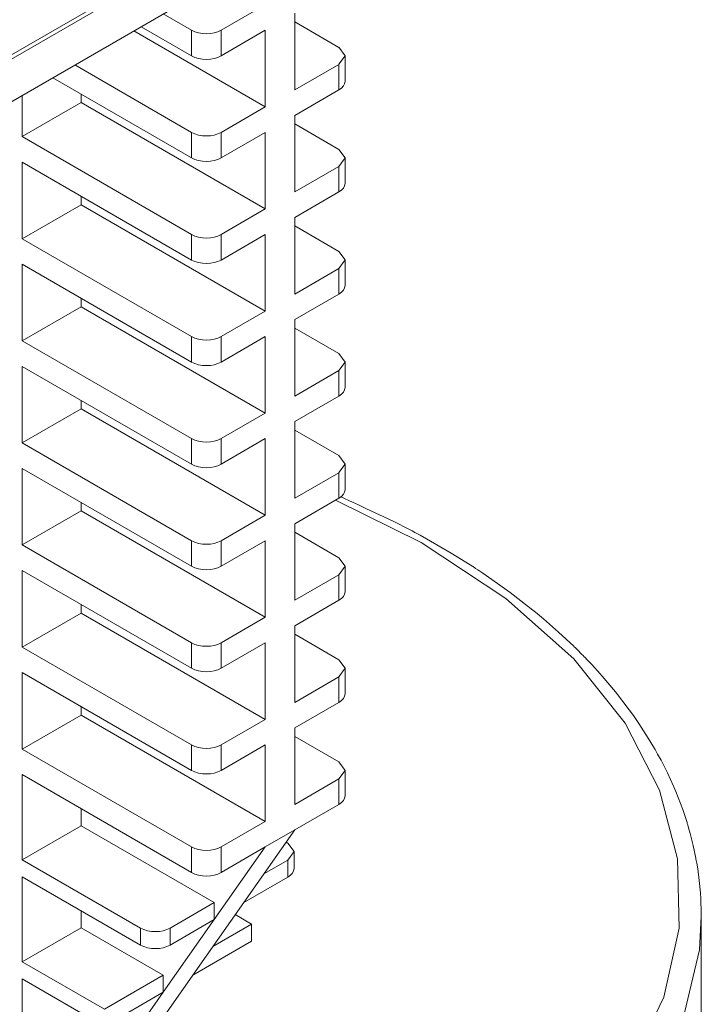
# Model space of a CAD drawing. Header units: millimetres. Extents: x 0 to 594, y 0 to 420.
# Tile 30 of 34: x 492 to 509, y 256 to 280. Entities that reach past the tile are written whole.
import ezdxf

# ---------------------------------------------------------------- set-up
doc = ezdxf.new("R2010")
doc.units = ezdxf.units.MM
doc.linetypes.add('K5LT_THIN', pattern=[0])
doc.layers.add('Системный слой (1)', color=251, linetype='Continuous', true_color=0x6c6c6c)

# ---------------------------------------------------------------- blocks, each defined once
blk = doc.blocks.new('U99')
at = {"layer": 'Системный слой (1)', "color": 7, "linetype": 'K5LT_THIN', "lineweight": 18, "true_color": 0xffffff}
for p, q in [((499.949, 278.805), (499.803, 279.009)), ((499.803, 278.601), (499.949, 278.805))]:
    blk.add_line(p, q, dxfattribs=at)
blk = doc.blocks.new('U101')
at = {"layer": 'Системный слой (1)', "color": 7, "linetype": 'K5LT_THIN', "lineweight": 18, "true_color": 0xffffff}
for p, q in [((499.949, 271.456), (499.803, 271.66)), ((499.803, 271.252), (499.949, 271.456))]:
    blk.add_line(p, q, dxfattribs=at)
blk = doc.blocks.new('U102')
at = {"layer": 'Системный слой (1)', "color": 7, "linetype": 'K5LT_THIN', "lineweight": 18, "true_color": 0xffffff}
for p, q in [((499.949, 276.355), (499.803, 276.559)), ((499.803, 276.151), (499.949, 276.355))]:
    blk.add_line(p, q, dxfattribs=at)
blk = doc.blocks.new('U106')
at = {"layer": 'Системный слой (1)', "color": 7, "linetype": 'K5LT_THIN', "lineweight": 18, "true_color": 0xffffff}
for p, q in [((499.949, 264.108), (499.803, 264.312)), ((499.803, 263.904), (499.949, 264.108))]:
    blk.add_line(p, q, dxfattribs=at)
blk = doc.blocks.new('U108')
at = {"layer": 'Системный слой (1)', "color": 7, "linetype": 'K5LT_THIN', "lineweight": 18, "true_color": 0xffffff}
for p, q in [((499.949, 261.658), (499.803, 261.862)), ((499.803, 261.454), (499.949, 261.658))]:
    blk.add_line(p, q, dxfattribs=at)
blk = doc.blocks.new('U110')
at = {"layer": 'Системный слой (1)', "color": 7, "linetype": 'K5LT_THIN', "lineweight": 18, "true_color": 0xffffff}
for p, q in [((499.949, 269.007), (499.803, 269.211)), ((499.803, 268.803), (499.949, 269.007))]:
    blk.add_line(p, q, dxfattribs=at)
blk = doc.blocks.new('U111')
at = {"layer": 'Системный слой (1)', "color": 7, "linetype": 'K5LT_THIN', "lineweight": 18, "true_color": 0xffffff}
for p, q in [((499.949, 273.906), (499.803, 274.11)), ((499.803, 273.702), (499.949, 273.906))]:
    blk.add_line(p, q, dxfattribs=at)
blk = doc.blocks.new('U116')
at = {"layer": 'Системный слой (1)', "color": 7, "linetype": 'K5LT_THIN', "lineweight": 18, "true_color": 0xffffff}
for p, q in [((498.724, 259.712), (498.578, 259.916)), ((498.578, 259.508), (498.724, 259.712))]:
    blk.add_line(p, q, dxfattribs=at)
blk = doc.blocks.new('U120')
at = {"layer": 'Системный слой (1)', "color": 7, "linetype": 'K5LT_THIN', "lineweight": 18, "true_color": 0xffffff}
for p, q in [((499.949, 266.557), (499.803, 266.761)), ((499.803, 266.353), (499.949, 266.557))]:
    blk.add_line(p, q, dxfattribs=at)
blk = doc.blocks.new('U179')
at = {"layer": 'Системный слой (1)', "color": 7, "linetype": 'K5LT_THIN', "lineweight": 18, "true_color": 0xffffff}
for p, q in [((508.455, 257.349), (508.502, 258.159)), ((508.06, 255.671), (508.455, 257.349))]:
    blk.add_line(p, q, dxfattribs=at)
blk = doc.blocks.new('U181')
at = {"layer": 'Системный слой (1)', "color": 7, "linetype": 'K5LT_THIN', "lineweight": 18, "true_color": 0xffffff}
for p, q in [((501.774, 267.124), (499.721, 268.143)), ((503.811, 265.787), (501.774, 267.124)), ((505.442, 264.332), (503.811, 265.787)), ((506.671, 262.789), (505.442, 264.332)), ((507.501, 261.183), (506.671, 262.789)), ((507.933, 259.539), (507.501, 261.183)), ((507.967, 257.876), (507.933, 259.539)), ((507.598, 256.216), (507.967, 257.876)), ((506.82, 254.583), (507.598, 256.216))]:
    blk.add_line(p, q, dxfattribs=at)
blk = doc.blocks.new('U183')
at = {"layer": 'Системный слой (1)', "color": 7, "linetype": 'K5LT_THIN', "lineweight": 18, "true_color": 0xffffff}
for p, q in [((499.852, 268.223), (500.132, 268.092)), ((500.132, 268.092), (500.272, 268.027)), ((500.272, 268.027), (500.448, 267.945)), ((500.448, 267.945), (500.692, 267.832)), ((500.692, 267.832), (500.864, 267.751)), ((500.864, 267.751), (501.121, 267.628)), ((501.121, 267.628), (501.497, 267.438)), ((501.497, 267.438), (501.527, 267.422)), ((501.527, 267.422), (501.559, 267.405)), ((501.559, 267.405), (501.623, 267.37)), ((501.623, 267.37), (501.751, 267.301)), ((501.751, 267.301), (502.004, 267.161)), ((502.004, 267.161), (502.497, 266.873)), ((502.497, 266.873), (503.054, 266.524)), ((503.054, 266.524), (503.082, 266.505)), ((503.082, 266.505), (503.139, 266.468)), ((503.139, 266.468), (503.253, 266.393)), ((503.253, 266.393), (503.476, 266.24)), ((503.476, 266.24), (503.91, 265.93)), ((503.91, 265.93), (504.357, 265.587)), ((504.357, 265.587), (504.381, 265.568)), ((504.381, 265.568), (504.429, 265.529)), ((504.429, 265.529), (504.525, 265.452)), ((504.525, 265.452), (504.713, 265.295)), ((504.713, 265.295), (505.077, 264.977)), ((505.077, 264.977), (505.44, 264.636)), ((505.44, 264.636), (505.453, 264.624)), ((505.453, 264.624), (505.478, 264.599)), ((505.478, 264.599), (505.528, 264.549)), ((505.528, 264.549), (505.628, 264.45)), ((505.628, 264.45), (505.664, 264.413)), ((505.664, 264.413), (505.671, 264.406)), ((505.671, 264.406), (505.684, 264.392)), ((505.684, 264.392), (505.711, 264.365)), ((505.711, 264.365), (505.765, 264.309)), ((505.765, 264.309), (505.871, 264.198)), ((505.871, 264.198), (506.076, 263.973)), ((506.076, 263.973), (506.088, 263.96)), ((506.088, 263.96), (506.099, 263.946)), ((506.099, 263.946), (506.123, 263.92)), ((506.123, 263.92), (506.169, 263.867)), ((506.169, 263.867), (506.26, 263.761)), ((506.26, 263.761), (506.438, 263.547)), ((506.438, 263.547), (506.772, 263.114)), ((506.772, 263.114), (506.779, 263.103)), ((506.779, 263.103), (506.795, 263.082)), ((506.795, 263.082), (506.826, 263.039)), ((506.826, 263.039), (506.886, 262.954)), ((506.886, 262.954), (507.005, 262.782)), ((507.005, 262.782), (507.228, 262.435)), ((507.228, 262.435), (507.379, 262.181)), ((507.379, 262.181), (507.39, 262.163)), ((507.39, 262.163), (507.411, 262.126)), ((507.411, 262.126), (507.453, 262.051)), ((507.453, 262.051), (507.534, 261.902)), ((507.534, 261.902), (507.686, 261.601)), ((507.686, 261.601), (507.833, 261.281)), ((507.833, 261.281), (507.841, 261.263)), ((507.841, 261.263), (507.857, 261.227)), ((507.857, 261.227), (507.887, 261.155)), ((507.887, 261.155), (507.946, 261.01)), ((507.946, 261.01), (508.055, 260.718)), ((508.055, 260.718), (508.158, 260.406)), ((508.158, 260.406), (508.164, 260.388)), ((508.164, 260.388), (508.174, 260.353)), ((508.174, 260.353), (508.195, 260.283)), ((508.195, 260.283), (508.235, 260.141)), ((508.235, 260.141), (508.306, 259.858)), ((508.306, 259.858), (508.37, 259.552)), ((508.37, 259.552), (508.374, 259.534)), ((508.374, 259.534), (508.38, 259.5)), ((508.38, 259.5), (508.392, 259.431)), ((508.392, 259.431), (508.415, 259.293)), ((508.415, 259.293), (508.452, 259.017)), ((508.452, 259.017), (508.481, 258.718)), ((508.481, 258.718), (508.482, 258.704)), ((508.482, 258.704), (508.484, 258.676)), ((508.484, 258.676), (508.487, 258.621)), ((508.487, 258.621), (508.493, 258.511)), ((508.493, 258.511), (508.5, 258.291)), ((508.5, 258.291), (508.501, 258.213)), ((508.501, 258.213), (508.501, 258.207)), ((508.501, 258.207), (508.502, 258.195)), ((508.502, 258.195), (508.502, 258.171)), ((508.502, 258.171), (508.502, 258.159))]:
    blk.add_line(p, q, dxfattribs=at)

msp = doc.modelspace()

# ---------------------------------------------------------------- linework, layer by layer
at = {"layer": 'Системный слой (1)', "color": 7, "linetype": 'K5LT_THIN', "lineweight": 18, "true_color": 0xffffff}
for p, q in [((499.6784, 283.2969), (488.1349, 276.6323)), ((499.6784, 283.1948), (488.1349, 276.5302)), ((499.6784, 282.1742), (488.1349, 275.5096)), ((498.035, 280.0294), (496.9743, 279.417)), ((496.2672, 279.417), (495.585, 279.8109)), ((498.7421, 277.9882), (498.7421, 279.8253)), ((499.8027, 279.0088), (498.7421, 279.6212)), ((498.035, 277.5799), (494.8779, 279.4026)), ((495.0547, 279.5047), (496.2672, 278.8047)), ((496.2672, 278.8047), (496.2672, 279.417)), ((498.035, 279.417), (496.9743, 278.8047)), ((496.9743, 278.8047), (496.9743, 279.417)), ((498.035, 277.5799), (498.035, 279.417)), ((499.9492, 278.1923), (499.9492, 278.8047)), ((496.2672, 276.9676), (493.4637, 278.5862)), ((499.8027, 278.6005), (498.7421, 277.9882)), ((499.8027, 277.9882), (499.8027, 278.6005)), ((492.9334, 278.28), (496.2672, 276.3552)), ((492.2014, 276.8655), (492.2014, 277.8573)), ((493.6156, 277.682), (493.6156, 277.8861)), ((499.8027, 277.9882), (498.7421, 277.3758)), ((493.6156, 277.682), (492.2014, 276.8655)), ((498.035, 275.1304), (493.6156, 277.682)), ((498.035, 277.5799), (496.9743, 276.9676)), ((498.7421, 275.5387), (498.7421, 277.3758)), ((499.8027, 276.5593), (498.7421, 277.1717)), ((496.2672, 276.3552), (496.2672, 276.9676)), ((498.035, 276.9676), (496.9743, 276.3552)), ((496.9743, 276.3552), (496.9743, 276.9676)), ((498.035, 275.1304), (498.035, 276.9676)), ((496.2672, 274.5181), (492.2014, 276.8655)), ((492.2014, 276.2531), (496.2672, 273.9057)), ((492.2014, 274.416), (492.2014, 276.2531)), ((499.9492, 275.7428), (499.9492, 276.3552)), ((499.8027, 276.1511), (498.7421, 275.5387)), ((499.8027, 275.5387), (499.8027, 276.1511)), ((499.8027, 275.5387), (498.7421, 274.9263)), ((493.6156, 275.2325), (493.6156, 275.4366)), ((493.6156, 275.2325), (492.2014, 274.416)), ((498.035, 272.6809), (493.6156, 275.2325)), ((498.035, 275.1304), (496.9743, 274.5181)), ((498.7421, 273.0892), (498.7421, 274.9263)), ((499.8027, 274.1098), (498.7421, 274.7222)), ((496.2672, 272.0686), (492.2014, 274.416)), ((496.2672, 273.9057), (496.2672, 274.5181)), ((498.035, 274.5181), (496.9743, 273.9057)), ((496.9743, 273.9057), (496.9743, 274.5181)), ((498.035, 272.6809), (498.035, 274.5181)), ((499.9492, 273.2933), (499.9492, 273.9057)), ((492.2014, 271.9665), (492.2014, 273.8036)), ((492.2014, 273.8036), (496.2672, 271.4562)), ((499.8027, 273.7016), (498.7421, 273.0892)), ((499.8027, 273.0892), (499.8027, 273.7016)), ((493.6156, 272.783), (493.6156, 272.9871)), ((499.8027, 273.0892), (498.7421, 272.4768)), ((493.6156, 272.783), (492.2014, 271.9665)), ((498.035, 270.2315), (493.6156, 272.783)), ((498.035, 272.6809), (496.9743, 272.0686)), ((498.7421, 270.6397), (498.7421, 272.4768)), ((499.8027, 271.6603), (498.7421, 272.2727)), ((496.2672, 269.6191), (492.2014, 271.9665)), ((496.2672, 271.4562), (496.2672, 272.0686)), ((498.035, 272.0686), (496.9743, 271.4562)), ((496.9743, 271.4562), (496.9743, 272.0686)), ((498.035, 270.2315), (498.035, 272.0686)), ((492.2014, 271.3541), (496.2672, 269.0067)), ((492.2014, 269.517), (492.2014, 271.3541)), ((499.8027, 271.2521), (498.7421, 270.6397)), ((499.8027, 270.6397), (499.8027, 271.2521)), ((499.9492, 270.8438), (499.9492, 271.4562)), ((493.6156, 270.3335), (493.6156, 270.5376)), ((499.8027, 270.6397), (498.7421, 270.0273)), ((493.6156, 270.3335), (492.2014, 269.517)), ((498.035, 267.782), (493.6156, 270.3335)), ((498.035, 270.2315), (496.9743, 269.6191)), ((498.7421, 268.1902), (498.7421, 270.0273)), ((499.8027, 269.2108), (498.7421, 269.8232)), ((496.2672, 269.0067), (496.2672, 269.6191)), ((498.035, 269.6191), (496.9743, 269.0067)), ((496.9743, 269.0067), (496.9743, 269.6191)), ((498.035, 267.782), (498.035, 269.6191)), ((496.2672, 267.1696), (492.2014, 269.517)), ((492.2014, 268.9046), (496.2672, 266.5572)), ((492.2014, 267.0675), (492.2014, 268.9046)), ((499.9492, 268.3943), (499.9492, 269.0067)), ((499.8027, 268.8026), (498.7421, 268.1902)), ((499.8027, 268.1902), (499.8027, 268.8026)), ((499.8027, 268.1902), (498.7421, 267.5778)), ((493.6156, 267.884), (493.6156, 268.0881)), ((493.6156, 267.884), (492.2014, 267.0675)), ((498.035, 265.3325), (493.6156, 267.884)), ((498.035, 267.782), (496.9743, 267.1696)), ((498.7421, 265.7407), (498.7421, 267.5778)), ((499.8027, 266.7613), (498.7421, 267.3737)), ((496.2672, 264.7201), (492.2014, 267.0675)), ((496.2672, 266.5572), (496.2672, 267.1696)), ((498.035, 267.1696), (496.9743, 266.5572)), ((496.9743, 266.5572), (496.9743, 267.1696)), ((498.035, 265.3325), (498.035, 267.1696)), ((499.9492, 265.9448), (499.9492, 266.5572)), ((492.2014, 264.618), (492.2014, 266.4552)), ((492.2014, 266.4552), (496.2672, 264.1077)), ((499.8027, 266.3531), (498.7421, 265.7407)), ((499.8027, 265.7407), (499.8027, 266.3531)), ((493.6156, 265.4345), (493.6156, 265.6387)), ((499.8027, 265.7407), (498.7421, 265.1283)), ((493.6156, 265.4345), (492.2014, 264.618)), ((498.035, 262.883), (493.6156, 265.4345)), ((498.035, 265.3325), (496.9743, 264.7201)), ((498.7421, 263.2912), (498.7421, 265.1283)), ((499.8027, 264.3119), (498.7421, 264.9242)), ((496.2672, 264.1077), (496.2672, 264.7201)), ((498.035, 264.7201), (496.9743, 264.1077)), ((496.9743, 264.1077), (496.9743, 264.7201)), ((498.035, 262.883), (498.035, 264.7201)), ((496.2672, 262.2706), (492.2014, 264.618)), ((492.2014, 262.1685), (492.2014, 264.0057)), ((492.2014, 264.0057), (496.2672, 261.6582)), ((499.9492, 263.4954), (499.9492, 264.1077)), ((499.8027, 263.9036), (498.7421, 263.2912)), ((499.8027, 263.2912), (499.8027, 263.9036)), ((499.8027, 263.2912), (498.7421, 262.6789)), ((493.6156, 262.985), (492.2014, 262.1685)), ((493.6156, 262.985), (493.6156, 263.1892)), ((498.035, 260.4335), (493.6156, 262.985)), ((498.035, 262.883), (496.9743, 262.2706)), ((498.7421, 260.8417), (498.7421, 262.6789)), ((496.2672, 261.6582), (496.2672, 262.2706)), ((498.035, 262.2706), (496.9743, 261.6582)), ((496.9743, 261.6582), (496.9743, 262.2706)), ((498.035, 260.4335), (498.035, 262.2706)), ((499.8027, 261.8624), (498.7421, 262.4747)), ((496.2672, 259.8211), (492.2014, 262.1685)), ((492.2014, 261.5562), (496.2672, 259.2087)), ((492.2014, 259.5149), (492.2014, 261.5562)), ((499.9492, 261.0459), (499.9492, 261.6582)), ((499.8027, 261.4541), (498.7421, 260.8417)), ((499.8027, 260.8417), (499.8027, 261.4541)), ((499.8027, 260.8417), (498.7421, 260.2294)), ((493.6156, 260.3314), (493.6156, 260.7397)), ((498.035, 260.4335), (496.9743, 259.8211)), ((493.6156, 260.3314), (492.2014, 259.5149)), ((496.8102, 258.487), (493.6156, 260.3314)), ((498.7421, 260.2294), (497.5173, 258.487)), ((498.7421, 260.2294), (498.035, 259.8211)), ((498.578, 259.9159), (498.538, 259.939)), ((496.2672, 259.2087), (496.2672, 259.8211)), ((496.8102, 258.0787), (498.035, 259.8211)), ((498.035, 259.8211), (496.9743, 259.2087)), ((496.9743, 259.2087), (496.9743, 259.8211)), ((498.7244, 259.3035), (498.7244, 259.7117)), ((495.0425, 257.8746), (492.2014, 259.5149)), ((498.578, 259.5076), (498.0003, 259.1741)), ((498.578, 259.0994), (498.578, 259.5076)), ((492.2014, 259.1067), (495.0425, 257.4664)), ((492.2014, 257.0654), (492.2014, 259.1067)), ((498.578, 259.0994), (497.5173, 258.487)), ((496.8102, 258.487), (495.7496, 257.8746)), ((497.5173, 258.487), (496.2926, 256.7446)), ((496.8102, 258.0787), (496.8102, 258.487)), ((493.6156, 257.8819), (493.6156, 258.2902)), ((495.5855, 256.3364), (496.8102, 258.0787)), ((496.8102, 258.0787), (495.7496, 257.4664)), ((497.7068, 257.9693), (497.3132, 258.1966)), ((508.5016, 237.8029), (508.5016, 258.1593)), ((493.6156, 257.8819), (492.2014, 257.0654)), ((495.5855, 256.7446), (493.6156, 257.8819)), ((495.0425, 257.4664), (495.0425, 257.8746)), ((495.7496, 257.4664), (495.7496, 257.8746)), ((497.7068, 257.9693), (496.7756, 257.4317)), ((497.7068, 257.5611), (497.7068, 257.9693)), ((497.7068, 257.5611), (496.2926, 256.7446)), ((494.1713, 255.9281), (492.2014, 257.0654)), ((492.2014, 254.281), (492.2014, 256.6572)), ((492.2014, 256.6572), (494.1713, 255.5199)), ((495.5855, 256.7446), (494.1713, 255.9281)), ((496.2926, 256.7446), (495.2066, 255.1995)), ((495.5855, 256.3364), (495.5855, 256.7446)), ((495.5855, 256.3364), (494.1713, 255.5199)), ((494.4994, 254.7913), (495.5855, 256.3364))]:
    msp.add_line(p, q, dxfattribs=at)
for centre, major_axis, start_param, end_param in [((496.6208, 279.6212), (-0.5, 0), 0.7853982, 2.3561945), ((496.6208, 279.0088), (0.5, 0), 3.9269908, 5.4977871), ((499.4492, 278.1923), (0.5, 0), 5.4977871, 6.2831853), ((496.6208, 277.1717), (-0.5, 0), 0.7853982, 2.3561945), ((496.6208, 276.5593), (0.5, 0), 3.9269908, 5.4977871), ((499.4492, 275.7428), (0.5, 0), 5.4977871, 6.2831853), ((496.6208, 274.7222), (-0.5, 0), 0.7853982, 2.3561945), ((496.6208, 274.1098), (0.5, 0), 3.9269908, 5.4977871), ((499.4492, 273.2933), (0.5, 0), 5.4977871, 6.2831853), ((496.6208, 272.2727), (-0.5, 0), 0.7853982, 2.3561945), ((496.6208, 271.6603), (0.5, 0), 3.9269908, 5.4977871), ((499.4492, 270.8438), (0.5, 0), 5.4977871, 6.2831853), ((496.6208, 269.8232), (-0.5, 0), 0.7853982, 2.3561945), ((496.6208, 269.2108), (0.5, 0), 3.9269908, 5.4977871), ((499.4492, 268.3943), (0.5, 0), 5.4977871, 6.2831853), ((496.6208, 267.3737), (-0.5, 0), 0.7853982, 2.3561945), ((496.6208, 266.7613), (0.5, 0), 3.9269908, 5.4977871), ((499.4492, 265.9448), (0.5, 0), 5.4977871, 6.2831853), ((496.6208, 264.9242), (-0.5, 0), 0.7853982, 2.3561945), ((496.6208, 264.3119), (0.5, 0), 3.9269908, 5.4977871), ((499.4492, 263.4954), (0.5, 0), 5.4977871, 6.2831853), ((496.6208, 262.4747), (-0.5, 0), 0.7853982, 2.3561945), ((496.6208, 261.8624), (0.5, 0), 3.9269908, 5.4977871), ((499.4492, 261.0459), (0.5, 0), 5.4977871, 6.2831853), ((496.6208, 260.0252), (-0.5, 0), 0.7853982, 2.3561945), ((496.6208, 259.4129), (0.5, 0), 3.9269908, 5.4977871), ((498.2244, 259.3035), (0.5, 0), 5.4977871, 6.2831853), ((495.396, 258.0787), (-0.5, 0), 0.7853982, 2.3561945), ((495.396, 257.6705), (0.5, 0), 3.9269908, 5.4977871)]:
    msp.add_ellipse(centre, major_axis=major_axis, ratio=0.5773503, start_param=start_param, end_param=end_param, dxfattribs=at)

# ---------------------------------------------------------------- block references
at = {"layer": 'Системный слой (1)'}
for name in ['U99', 'U102', 'U111', 'U101', 'U183', 'U181', 'U110', 'U120', 'U106', 'U108', 'U116', 'U179']:
    msp.add_blockref(name, (0, 0), dxfattribs=at)

doc.saveas('drawing.dxf')
